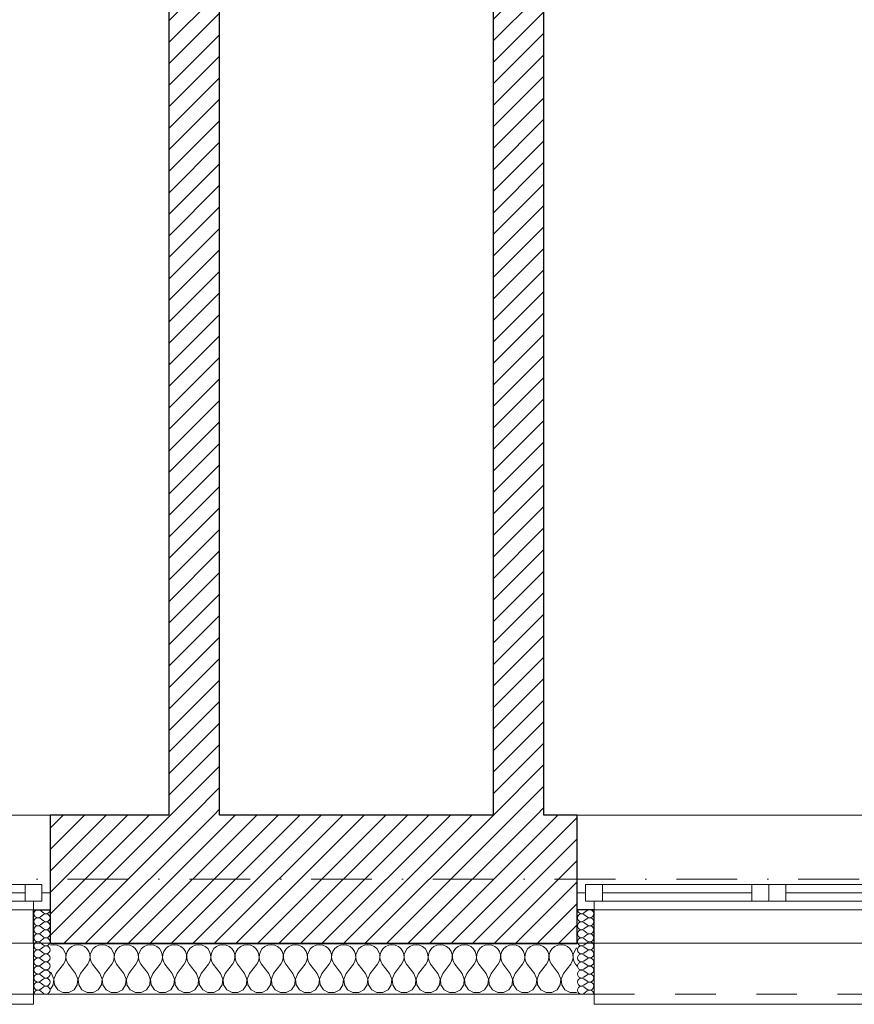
# Model space of a CAD drawing. Header units: millimetres. Extents: x -140780 to 266886, y -104422 to 233759.
# Tile 88 of 104: x 219899 to 222367, y 106825 to 109738. Entities that reach past the tile are written whole.
import ezdxf

# ---------------------------------------------------------------- set-up
doc = ezdxf.new("R2010")
doc.units = ezdxf.units.MM
doc.header["$MEASUREMENT"] = 0
doc.linetypes.add('Kropki i Kreski', pattern=[360, 180, -90, 0, -90])
doc.linetypes.add('Przerywana', pattern=[240, 120, -120])
for name, color, linetype in [('Konstrukcja - Siatki mod', 7, 'Continuous'), ('KR_INW', 7, 'Continuous'), ('NAPIS_SODON', 7, 'Continuous'), ('Okna ArchiCADa', 7, 'Continuous')]:
    doc.layers.add(name, color=color, linetype=linetype)
doc.layers.add('Konstrukcja - Siatki mod_Nr_pióra__48', color=7, linetype='Continuous', lineweight=15, true_color=0xa80f02)
doc.layers.add('KR_INW_Nr_pióra__102', color=7, linetype='Continuous', lineweight=5, true_color=0xcccccc)
for name, color, linetype, lineweight in [('KR_INW_Nr_pióra__101', 252, 'Continuous', 5), ('KR_INW_Nr_pióra__27', 7, 'Continuous', 25), ('KR_INW_Nr_pióra__47', 7, 'Continuous', 15), ('NAPIS_SODON_Nr_pióra__1', 7, 'Continuous', 13), ('Okna ArchiCADa_Nr_pióra__1', 7, 'Continuous', 13), ('Okna ArchiCADa_Nr_pióra__27', 7, 'Continuous', 25)]:
    doc.layers.add(name, color=color, linetype=linetype, lineweight=lineweight)
pattern_1 = [(45, (0, 0), (-31.819804, 31.819804), [])]

# ---------------------------------------------------------------- blocks, each defined once
blk = doc.blocks.new('Strop_1', base_point=(179225, 121523.3))
at = {"layer": 'NAPIS_SODON_Nr_pióra__1', "linetype": 'Continuous', "flags": 128}
blk.add_lwpolyline([(179225, 121523.3), (179225.9, 107003.8), (250898.3, 107008.3), (250897.4, 121527.8)], close=True, dxfattribs=at)
blk = doc.blocks.new('*X169')
at = {"layer": 'KR_INW_Nr_pióra__102', "linetype": 'Continuous'}
for p, q in [((220000, 107001.6), (219990.2, 107000.2)), ((220009.8, 107000.2), (220000, 107001.6)), ((220071.4, 107001.6), (220061.7, 107000.2)), ((220081.2, 107000.2), (220071.4, 107001.6)), ((220142.9, 107001.6), (220133.1, 107000.2)), ((220152.6, 107000.2), (220142.9, 107001.6)), ((220214.3, 107001.6), (220204.5, 107000.2)), ((220224, 107000.2), (220214.3, 107001.6)), ((220285.7, 107001.6), (220276, 107000.2)), ((220295.5, 107000.2), (220285.7, 107001.6)), ((220357.1, 107001.6), (220347.4, 107000.2)), ((220366.9, 107000.2), (220357.1, 107001.6)), ((220428.6, 107001.6), (220418.8, 107000.2)), ((220438.3, 107000.2), (220428.6, 107001.6)), ((220500, 107001.6), (220490.2, 107000.2)), ((220509.8, 107000.2), (220500, 107001.6)), ((220571.4, 107001.6), (220561.7, 107000.2)), ((220581.2, 107000.2), (220571.4, 107001.6)), ((220642.9, 107001.6), (220633.1, 107000.2)), ((220652.6, 107000.2), (220642.9, 107001.6)), ((220714.3, 107001.6), (220704.5, 107000.2)), ((220724, 107000.2), (220714.3, 107001.6)), ((220785.7, 107001.6), (220776, 107000.2)), ((220795.5, 107000.2), (220785.7, 107001.6)), ((220857.1, 107001.6), (220847.4, 107000.2)), ((220866.9, 107000.2), (220857.1, 107001.6)), ((220928.6, 107001.6), (220918.8, 107000.2)), ((220938.3, 107000.2), (220928.6, 107001.6)), ((221000, 107001.6), (220990.2, 107000.2)), ((221009.8, 107000.2), (221000, 107001.6)), ((221071.4, 107001.6), (221061.7, 107000.2)), ((221081.2, 107000.2), (221071.4, 107001.6)), ((221142.9, 107001.6), (221133.1, 107000.2)), ((221152.6, 107000.2), (221142.9, 107001.6)), ((221214.3, 107001.6), (221204.5, 107000.2)), ((221224, 107000.2), (221214.3, 107001.6)), ((221285.7, 107001.6), (221276, 107000.2)), ((221295.5, 107000.2), (221285.7, 107001.6)), ((221357.1, 107001.6), (221347.4, 107000.2)), ((221366.9, 107000.2), (221357.1, 107001.6)), ((221428.6, 107001.6), (221418.8, 107000.2)), ((221438.3, 107000.2), (221428.6, 107001.6)), ((221500, 107001.6), (221490.2, 107000.2)), ((221509.8, 107000.2), (221500, 107001.6)), ((219990.2, 107000.2), (219989.8, 107000)), ((220018.8, 106996.2), (220009.8, 107000.2)), ((220026.4, 106989.9), (220018.8, 106996.2)), ((220031.9, 106981.8), (220026.4, 106989.9)), ((220035.1, 106972.5), (220031.9, 106981.8)), ((220035.6, 106962.6), (220035.1, 106972.5)), ((220036.3, 106972.5), (220035.9, 106962.6)), ((220039.5, 106981.8), (220036.3, 106972.5)), ((220045.1, 106989.9), (220039.5, 106981.8)), ((220052.7, 106996.2), (220045.1, 106989.9)), ((220061.7, 107000.2), (220052.7, 106996.2)), ((220090.2, 106996.2), (220081.2, 107000.2)), ((220097.8, 106989.9), (220090.2, 106996.2)), ((220103.4, 106981.8), (220097.8, 106989.9)), ((220106.5, 106972.5), (220103.4, 106981.8)), ((220107, 106962.6), (220106.5, 106972.5)), ((220107.8, 106972.5), (220107.3, 106962.6)), ((220110.9, 106981.8), (220107.8, 106972.5)), ((220116.5, 106989.9), (220110.9, 106981.8)), ((220124.1, 106996.2), (220116.5, 106989.9)), ((220133.1, 107000.2), (220124.1, 106996.2)), ((220161.6, 106996.2), (220152.6, 107000.2)), ((220169.2, 106989.9), (220161.6, 106996.2)), ((220174.8, 106981.8), (220169.2, 106989.9)), ((220177.9, 106972.5), (220174.8, 106981.8)), ((220178.4, 106962.6), (220177.9, 106972.5)), ((220179.2, 106972.5), (220178.7, 106962.6)), ((220182.3, 106981.8), (220179.2, 106972.5)), ((220187.9, 106989.9), (220182.3, 106981.8)), ((220195.5, 106996.2), (220187.9, 106989.9)), ((220204.5, 107000.2), (220195.5, 106996.2)), ((220233.1, 106996.2), (220224, 107000.2)), ((220240.6, 106989.9), (220233.1, 106996.2)), ((220246.2, 106981.8), (220240.6, 106989.9)), ((220249.4, 106972.5), (220246.2, 106981.8)), ((220249.9, 106962.6), (220249.4, 106972.5)), ((220250.6, 106972.5), (220250.1, 106962.6)), ((220253.8, 106981.8), (220250.6, 106972.5)), ((220259.4, 106989.9), (220253.8, 106981.8)), ((220266.9, 106996.2), (220259.4, 106989.9)), ((220276, 107000.2), (220266.9, 106996.2)), ((220304.5, 106996.2), (220295.5, 107000.2)), ((220312.1, 106989.9), (220304.5, 106996.2)), ((220317.7, 106981.8), (220312.1, 106989.9)), ((220320.8, 106972.5), (220317.7, 106981.8)), ((220321.3, 106962.6), (220320.8, 106972.5)), ((220322.1, 106972.5), (220321.6, 106962.6)), ((220325.2, 106981.8), (220322.1, 106972.5)), ((220330.8, 106989.9), (220325.2, 106981.8)), ((220338.4, 106996.2), (220330.8, 106989.9)), ((220347.4, 107000.2), (220338.4, 106996.2)), ((220375.9, 106996.2), (220366.9, 107000.2)), ((220383.5, 106989.9), (220375.9, 106996.2)), ((220389.1, 106981.8), (220383.5, 106989.9)), ((220392.2, 106972.5), (220389.1, 106981.8)), ((220392.7, 106962.6), (220392.2, 106972.5)), ((220393.5, 106972.5), (220393, 106962.6)), ((220396.6, 106981.8), (220393.5, 106972.5)), ((220402.2, 106989.9), (220396.6, 106981.8)), ((220409.8, 106996.2), (220402.2, 106989.9)), ((220418.8, 107000.2), (220409.8, 106996.2)), ((220447.3, 106996.2), (220438.3, 107000.2)), ((220454.9, 106989.9), (220447.3, 106996.2)), ((220460.5, 106981.8), (220454.9, 106989.9)), ((220463.7, 106972.5), (220460.5, 106981.8)), ((220464.1, 106962.6), (220463.7, 106972.5)), ((220464.9, 106972.5), (220464.4, 106962.6)), ((220468.1, 106981.8), (220464.9, 106972.5)), ((220473.6, 106989.9), (220468.1, 106981.8)), ((220481.2, 106996.2), (220473.6, 106989.9)), ((220490.2, 107000.2), (220481.2, 106996.2)), ((220518.8, 106996.2), (220509.8, 107000.2)), ((220526.4, 106989.9), (220518.8, 106996.2)), ((220531.9, 106981.8), (220526.4, 106989.9)), ((220535.1, 106972.5), (220531.9, 106981.8)), ((220535.6, 106962.6), (220535.1, 106972.5)), ((220536.3, 106972.5), (220535.9, 106962.6)), ((220539.5, 106981.8), (220536.3, 106972.5)), ((220545.1, 106989.9), (220539.5, 106981.8)), ((220552.7, 106996.2), (220545.1, 106989.9)), ((220561.7, 107000.2), (220552.7, 106996.2)), ((220590.2, 106996.2), (220581.2, 107000.2)), ((220597.8, 106989.9), (220590.2, 106996.2)), ((220603.4, 106981.8), (220597.8, 106989.9)), ((220606.5, 106972.5), (220603.4, 106981.8)), ((220607, 106962.6), (220606.5, 106972.5)), ((220607.8, 106972.5), (220607.3, 106962.6)), ((220610.9, 106981.8), (220607.8, 106972.5)), ((220616.5, 106989.9), (220610.9, 106981.8)), ((220624.1, 106996.2), (220616.5, 106989.9)), ((220633.1, 107000.2), (220624.1, 106996.2)), ((220661.6, 106996.2), (220652.6, 107000.2)), ((220669.2, 106989.9), (220661.6, 106996.2)), ((220674.8, 106981.8), (220669.2, 106989.9)), ((220677.9, 106972.5), (220674.8, 106981.8)), ((220678.4, 106962.6), (220677.9, 106972.5)), ((220679.2, 106972.5), (220678.7, 106962.6)), ((220682.3, 106981.8), (220679.2, 106972.5)), ((220687.9, 106989.9), (220682.3, 106981.8)), ((220695.5, 106996.2), (220687.9, 106989.9)), ((220704.5, 107000.2), (220695.5, 106996.2)), ((220733.1, 106996.2), (220724, 107000.2)), ((220740.6, 106989.9), (220733.1, 106996.2)), ((220746.2, 106981.8), (220740.6, 106989.9)), ((220749.4, 106972.5), (220746.2, 106981.8)), ((220749.9, 106962.6), (220749.4, 106972.5)), ((220750.6, 106972.5), (220750.1, 106962.6)), ((220753.8, 106981.8), (220750.6, 106972.5)), ((220759.4, 106989.9), (220753.8, 106981.8)), ((220766.9, 106996.2), (220759.4, 106989.9)), ((220776, 107000.2), (220766.9, 106996.2)), ((220804.5, 106996.2), (220795.5, 107000.2)), ((220812.1, 106989.9), (220804.5, 106996.2)), ((220817.7, 106981.8), (220812.1, 106989.9)), ((220820.8, 106972.5), (220817.7, 106981.8)), ((220821.3, 106962.6), (220820.8, 106972.5)), ((220822.1, 106972.5), (220821.6, 106962.6)), ((220825.2, 106981.8), (220822.1, 106972.5)), ((220830.8, 106989.9), (220825.2, 106981.8)), ((220838.4, 106996.2), (220830.8, 106989.9)), ((220847.4, 107000.2), (220838.4, 106996.2)), ((220875.9, 106996.2), (220866.9, 107000.2)), ((220883.5, 106989.9), (220875.9, 106996.2)), ((220889.1, 106981.8), (220883.5, 106989.9)), ((220892.2, 106972.5), (220889.1, 106981.8)), ((220892.7, 106962.6), (220892.2, 106972.5)), ((220893.5, 106972.5), (220893, 106962.6)), ((220896.6, 106981.8), (220893.5, 106972.5)), ((220902.2, 106989.9), (220896.6, 106981.8)), ((220909.8, 106996.2), (220902.2, 106989.9)), ((220918.8, 107000.2), (220909.8, 106996.2)), ((220947.3, 106996.2), (220938.3, 107000.2)), ((220954.9, 106989.9), (220947.3, 106996.2)), ((220960.5, 106981.8), (220954.9, 106989.9)), ((220963.7, 106972.5), (220960.5, 106981.8)), ((220964.1, 106962.6), (220963.7, 106972.5)), ((220964.9, 106972.5), (220964.4, 106962.6)), ((220968.1, 106981.8), (220964.9, 106972.5)), ((220973.6, 106989.9), (220968.1, 106981.8)), ((220981.2, 106996.2), (220973.6, 106989.9)), ((220990.2, 107000.2), (220981.2, 106996.2)), ((221018.8, 106996.2), (221009.8, 107000.2)), ((221026.4, 106989.9), (221018.8, 106996.2)), ((221031.9, 106981.8), (221026.4, 106989.9)), ((221035.1, 106972.5), (221031.9, 106981.8)), ((221035.6, 106962.6), (221035.1, 106972.5)), ((221036.3, 106972.5), (221035.9, 106962.6)), ((221039.5, 106981.8), (221036.3, 106972.5)), ((221045.1, 106989.9), (221039.5, 106981.8)), ((221052.7, 106996.2), (221045.1, 106989.9)), ((221061.7, 107000.2), (221052.7, 106996.2)), ((221090.2, 106996.2), (221081.2, 107000.2)), ((221097.8, 106989.9), (221090.2, 106996.2)), ((221103.4, 106981.8), (221097.8, 106989.9)), ((221106.5, 106972.5), (221103.4, 106981.8)), ((221107, 106962.6), (221106.5, 106972.5)), ((221107.8, 106972.5), (221107.3, 106962.6)), ((221110.9, 106981.8), (221107.8, 106972.5)), ((221116.5, 106989.9), (221110.9, 106981.8)), ((221124.1, 106996.2), (221116.5, 106989.9)), ((221133.1, 107000.2), (221124.1, 106996.2)), ((221161.6, 106996.2), (221152.6, 107000.2)), ((221169.2, 106989.9), (221161.6, 106996.2)), ((221174.8, 106981.8), (221169.2, 106989.9)), ((221177.9, 106972.5), (221174.8, 106981.8)), ((221178.4, 106962.6), (221177.9, 106972.5)), ((221179.2, 106972.5), (221178.7, 106962.6)), ((221182.3, 106981.8), (221179.2, 106972.5)), ((221187.9, 106989.9), (221182.3, 106981.8)), ((221195.5, 106996.2), (221187.9, 106989.9)), ((221204.5, 107000.2), (221195.5, 106996.2)), ((221233.1, 106996.2), (221224, 107000.2)), ((221240.6, 106989.9), (221233.1, 106996.2)), ((221246.2, 106981.8), (221240.6, 106989.9)), ((221249.4, 106972.5), (221246.2, 106981.8)), ((221249.9, 106962.6), (221249.4, 106972.5)), ((221250.6, 106972.5), (221250.1, 106962.6)), ((221253.8, 106981.8), (221250.6, 106972.5)), ((221259.4, 106989.9), (221253.8, 106981.8)), ((221266.9, 106996.2), (221259.4, 106989.9)), ((221276, 107000.2), (221266.9, 106996.2)), ((221304.5, 106996.2), (221295.5, 107000.2)), ((221312.1, 106989.9), (221304.5, 106996.2)), ((221317.7, 106981.8), (221312.1, 106989.9)), ((221320.8, 106972.5), (221317.7, 106981.8)), ((221321.3, 106962.6), (221320.8, 106972.5)), ((221322.1, 106972.5), (221321.6, 106962.6)), ((221325.2, 106981.8), (221322.1, 106972.5)), ((221330.8, 106989.9), (221325.2, 106981.8)), ((221338.4, 106996.2), (221330.8, 106989.9)), ((221347.4, 107000.2), (221338.4, 106996.2)), ((221375.9, 106996.2), (221366.9, 107000.2)), ((221383.5, 106989.9), (221375.9, 106996.2)), ((221389.1, 106981.8), (221383.5, 106989.9)), ((221392.2, 106972.5), (221389.1, 106981.8)), ((221392.7, 106962.6), (221392.2, 106972.5)), ((221393.5, 106972.5), (221393, 106962.6)), ((221396.6, 106981.8), (221393.5, 106972.5)), ((221402.2, 106989.9), (221396.6, 106981.8)), ((221409.8, 106996.2), (221402.2, 106989.9)), ((221418.8, 107000.2), (221409.8, 106996.2)), ((221447.3, 106996.2), (221438.3, 107000.2)), ((221454.9, 106989.9), (221447.3, 106996.2)), ((221460.5, 106981.8), (221454.9, 106989.9)), ((221463.7, 106972.5), (221460.5, 106981.8)), ((221464.1, 106962.6), (221463.7, 106972.5)), ((221464.9, 106972.5), (221464.4, 106962.6)), ((221468.1, 106981.8), (221464.9, 106972.5)), ((221473.6, 106989.9), (221468.1, 106981.8)), ((221481.2, 106996.2), (221473.6, 106989.9)), ((221490.2, 107000.2), (221481.2, 106996.2)), ((221518.8, 106996.2), (221509.8, 107000.2)), ((221526.4, 106989.9), (221518.8, 106996.2)), ((221531.9, 106981.8), (221526.4, 106989.9)), ((221535.1, 106972.5), (221531.9, 106981.8)), ((221535.6, 106962.6), (221535.1, 106972.5)), ((221536.3, 106972.5), (221535.9, 106962.6)), ((221539.5, 106981.8), (221536.3, 106972.5)), ((221545.1, 106989.9), (221539.5, 106981.8)), ((221547.7, 106992.1), (221545.1, 106989.9)), ((220007.1, 106915.9), (220028.6, 106944.4)), ((220028.6, 106944.4), (220033.3, 106953.1)), ((220033.3, 106953.1), (220035.6, 106962.6)), ((220035.9, 106962.6), (220038.1, 106953.1)), ((220038.1, 106953.1), (220042.9, 106944.4)), ((220064.3, 106915.9), (220042.9, 106944.4)), ((220078.6, 106915.9), (220100, 106944.4)), ((220100, 106944.4), (220104.8, 106953.1)), ((220104.8, 106953.1), (220107, 106962.6)), ((220107.3, 106962.6), (220109.5, 106953.1)), ((220109.5, 106953.1), (220114.3, 106944.4)), ((220135.7, 106915.9), (220114.3, 106944.4)), ((220150, 106915.9), (220171.4, 106944.4)), ((220171.4, 106944.4), (220176.2, 106953.1)), ((220176.2, 106953.1), (220178.4, 106962.6)), ((220178.7, 106962.6), (220180.9, 106953.1)), ((220180.9, 106953.1), (220185.7, 106944.4)), ((220207.1, 106915.9), (220185.7, 106944.4)), ((220221.4, 106915.9), (220242.9, 106944.4)), ((220242.9, 106944.4), (220247.6, 106953.1)), ((220247.6, 106953.1), (220249.9, 106962.6)), ((220250.1, 106962.6), (220252.4, 106953.1)), ((220252.4, 106953.1), (220257.1, 106944.4)), ((220278.6, 106915.9), (220257.1, 106944.4)), ((220292.9, 106915.9), (220314.3, 106944.4)), ((220314.3, 106944.4), (220319.1, 106953.1)), ((220319.1, 106953.1), (220321.3, 106962.6)), ((220321.6, 106962.6), (220323.8, 106953.1)), ((220323.8, 106953.1), (220328.6, 106944.4)), ((220350, 106915.9), (220328.6, 106944.4)), ((220364.3, 106915.9), (220385.7, 106944.4)), ((220385.7, 106944.4), (220390.5, 106953.1)), ((220390.5, 106953.1), (220392.7, 106962.6)), ((220393, 106962.6), (220395.2, 106953.1)), ((220395.2, 106953.1), (220400, 106944.4)), ((220421.4, 106915.9), (220400, 106944.4)), ((220435.7, 106915.9), (220457.1, 106944.4)), ((220457.1, 106944.4), (220461.9, 106953.1)), ((220461.9, 106953.1), (220464.1, 106962.6)), ((220464.4, 106962.6), (220466.7, 106953.1)), ((220466.7, 106953.1), (220471.4, 106944.4)), ((220492.9, 106915.9), (220471.4, 106944.4)), ((220507.1, 106915.9), (220528.6, 106944.4)), ((220528.6, 106944.4), (220533.3, 106953.1)), ((220533.3, 106953.1), (220535.6, 106962.6)), ((220535.9, 106962.6), (220538.1, 106953.1)), ((220538.1, 106953.1), (220542.9, 106944.4)), ((220564.3, 106915.9), (220542.9, 106944.4)), ((220578.6, 106915.9), (220600, 106944.4)), ((220600, 106944.4), (220604.8, 106953.1)), ((220604.8, 106953.1), (220607, 106962.6)), ((220607.3, 106962.6), (220609.5, 106953.1)), ((220609.5, 106953.1), (220614.3, 106944.4)), ((220635.7, 106915.9), (220614.3, 106944.4)), ((220650, 106915.9), (220671.4, 106944.4)), ((220671.4, 106944.4), (220676.2, 106953.1)), ((220676.2, 106953.1), (220678.4, 106962.6)), ((220678.7, 106962.6), (220680.9, 106953.1)), ((220680.9, 106953.1), (220685.7, 106944.4)), ((220707.1, 106915.9), (220685.7, 106944.4)), ((220721.4, 106915.9), (220742.9, 106944.4)), ((220742.9, 106944.4), (220747.6, 106953.1)), ((220747.6, 106953.1), (220749.9, 106962.6)), ((220750.1, 106962.6), (220752.4, 106953.1)), ((220752.4, 106953.1), (220757.1, 106944.4)), ((220778.6, 106915.9), (220757.1, 106944.4)), ((220792.9, 106915.9), (220814.3, 106944.4)), ((220814.3, 106944.4), (220819.1, 106953.1)), ((220819.1, 106953.1), (220821.3, 106962.6)), ((220821.6, 106962.6), (220823.8, 106953.1)), ((220823.8, 106953.1), (220828.6, 106944.4)), ((220850, 106915.9), (220828.6, 106944.4)), ((220864.3, 106915.9), (220885.7, 106944.4)), ((220885.7, 106944.4), (220890.5, 106953.1)), ((220890.5, 106953.1), (220892.7, 106962.6)), ((220893, 106962.6), (220895.2, 106953.1)), ((220895.2, 106953.1), (220900, 106944.4)), ((220921.4, 106915.9), (220900, 106944.4)), ((220935.7, 106915.9), (220957.1, 106944.4)), ((220957.1, 106944.4), (220961.9, 106953.1)), ((220961.9, 106953.1), (220964.1, 106962.6)), ((220964.4, 106962.6), (220966.7, 106953.1)), ((220966.7, 106953.1), (220971.4, 106944.4)), ((220992.9, 106915.9), (220971.4, 106944.4)), ((221007.1, 106915.9), (221028.6, 106944.4)), ((221028.6, 106944.4), (221033.3, 106953.1)), ((221033.3, 106953.1), (221035.6, 106962.6)), ((221035.9, 106962.6), (221038.1, 106953.1)), ((221038.1, 106953.1), (221042.9, 106944.4)), ((221064.3, 106915.9), (221042.9, 106944.4)), ((221078.6, 106915.9), (221100, 106944.4)), ((221100, 106944.4), (221104.8, 106953.1)), ((221104.8, 106953.1), (221107, 106962.6)), ((221107.3, 106962.6), (221109.5, 106953.1)), ((221109.5, 106953.1), (221114.3, 106944.4)), ((221135.7, 106915.9), (221114.3, 106944.4)), ((221150, 106915.9), (221171.4, 106944.4)), ((221171.4, 106944.4), (221176.2, 106953.1)), ((221176.2, 106953.1), (221178.4, 106962.6)), ((221178.7, 106962.6), (221180.9, 106953.1)), ((221180.9, 106953.1), (221185.7, 106944.4)), ((221207.1, 106915.9), (221185.7, 106944.4)), ((221221.4, 106915.9), (221242.9, 106944.4)), ((221242.9, 106944.4), (221247.6, 106953.1)), ((221247.6, 106953.1), (221249.9, 106962.6)), ((221250.1, 106962.6), (221252.4, 106953.1)), ((221252.4, 106953.1), (221257.1, 106944.4)), ((221278.6, 106915.9), (221257.1, 106944.4)), ((221292.9, 106915.9), (221314.3, 106944.4)), ((221314.3, 106944.4), (221319.1, 106953.1)), ((221319.1, 106953.1), (221321.3, 106962.6)), ((221321.6, 106962.6), (221323.8, 106953.1)), ((221323.8, 106953.1), (221328.6, 106944.4)), ((221350, 106915.9), (221328.6, 106944.4)), ((221364.3, 106915.9), (221385.7, 106944.4)), ((221385.7, 106944.4), (221390.5, 106953.1)), ((221390.5, 106953.1), (221392.7, 106962.6)), ((221393, 106962.6), (221395.2, 106953.1)), ((221395.2, 106953.1), (221400, 106944.4)), ((221421.4, 106915.9), (221400, 106944.4)), ((221435.7, 106915.9), (221457.1, 106944.4)), ((221457.1, 106944.4), (221461.9, 106953.1)), ((221461.9, 106953.1), (221464.1, 106962.6)), ((221464.4, 106962.6), (221466.7, 106953.1)), ((221466.7, 106953.1), (221471.4, 106944.4)), ((221492.9, 106915.9), (221471.4, 106944.4)), ((221507.1, 106915.9), (221528.6, 106944.4)), ((221528.6, 106944.4), (221533.3, 106953.1)), ((221533.3, 106953.1), (221535.6, 106962.6)), ((221535.9, 106962.6), (221538.1, 106953.1)), ((221538.1, 106953.1), (221542.9, 106944.4)), ((221547.7, 106938), (221542.9, 106944.4)), ((219992.9, 106915.9), (219989.8, 106919.9)), ((219999.6, 106899.8), (219992.9, 106915.9)), ((220007.1, 106915.9), (220000.4, 106899.8)), ((220071, 106899.8), (220064.3, 106915.9)), ((220078.6, 106915.9), (220071.8, 106899.8)), ((220142.4, 106899.8), (220135.7, 106915.9)), ((220150, 106915.9), (220143.3, 106899.8)), ((220213.9, 106899.8), (220207.1, 106915.9)), ((220221.4, 106915.9), (220214.7, 106899.8)), ((220285.3, 106899.8), (220278.6, 106915.9)), ((220292.9, 106915.9), (220286.1, 106899.8)), ((220356.7, 106899.8), (220350, 106915.9)), ((220364.3, 106915.9), (220357.6, 106899.8)), ((220428.2, 106899.8), (220421.4, 106915.9)), ((220435.7, 106915.9), (220429, 106899.8)), ((220499.6, 106899.8), (220492.9, 106915.9)), ((220507.1, 106915.9), (220500.4, 106899.8)), ((220571, 106899.8), (220564.3, 106915.9)), ((220578.6, 106915.9), (220571.8, 106899.8)), ((220642.4, 106899.8), (220635.7, 106915.9)), ((220650, 106915.9), (220643.3, 106899.8)), ((220713.9, 106899.8), (220707.1, 106915.9)), ((220721.4, 106915.9), (220714.7, 106899.8)), ((220785.3, 106899.8), (220778.6, 106915.9)), ((220792.9, 106915.9), (220786.1, 106899.8)), ((220856.7, 106899.8), (220850, 106915.9)), ((220864.3, 106915.9), (220857.6, 106899.8)), ((220928.2, 106899.8), (220921.4, 106915.9)), ((220935.7, 106915.9), (220929, 106899.8)), ((220999.6, 106899.8), (220992.9, 106915.9)), ((221007.1, 106915.9), (221000.4, 106899.8)), ((221071, 106899.8), (221064.3, 106915.9)), ((221078.6, 106915.9), (221071.8, 106899.8)), ((221142.4, 106899.8), (221135.7, 106915.9)), ((221150, 106915.9), (221143.3, 106899.8)), ((221213.9, 106899.8), (221207.1, 106915.9)), ((221221.4, 106915.9), (221214.7, 106899.8)), ((221285.3, 106899.8), (221278.6, 106915.9)), ((221292.9, 106915.9), (221286.1, 106899.8)), ((221356.7, 106899.8), (221350, 106915.9)), ((221364.3, 106915.9), (221357.6, 106899.8)), ((221428.2, 106899.8), (221421.4, 106915.9)), ((221435.7, 106915.9), (221429, 106899.8)), ((221499.6, 106899.8), (221492.9, 106915.9)), ((221507.1, 106915.9), (221500.4, 106899.8)), ((219997.9, 106882.5), (219999.6, 106899.8)), ((220000.4, 106899.8), (220002.1, 106882.5)), ((220069.4, 106882.5), (220071, 106899.8)), ((220071.8, 106899.8), (220073.5, 106882.5)), ((220140.8, 106882.5), (220142.4, 106899.8)), ((220143.3, 106899.8), (220144.9, 106882.5)), ((220212.2, 106882.5), (220213.9, 106899.8)), ((220214.7, 106899.8), (220216.3, 106882.5)), ((220283.7, 106882.5), (220285.3, 106899.8)), ((220286.1, 106899.8), (220287.8, 106882.5)), ((220355.1, 106882.5), (220356.7, 106899.8)), ((220357.6, 106899.8), (220359.2, 106882.5)), ((220426.5, 106882.5), (220428.2, 106899.8)), ((220429, 106899.8), (220430.6, 106882.5)), ((220497.9, 106882.5), (220499.6, 106899.8)), ((220500.4, 106899.8), (220502.1, 106882.5)), ((220569.4, 106882.5), (220571, 106899.8)), ((220571.8, 106899.8), (220573.5, 106882.5)), ((220640.8, 106882.5), (220642.4, 106899.8)), ((220643.3, 106899.8), (220644.9, 106882.5)), ((220712.2, 106882.5), (220713.9, 106899.8)), ((220714.7, 106899.8), (220716.3, 106882.5)), ((220783.7, 106882.5), (220785.3, 106899.8)), ((220786.1, 106899.8), (220787.8, 106882.5)), ((220855.1, 106882.5), (220856.7, 106899.8)), ((220857.6, 106899.8), (220859.2, 106882.5)), ((220926.5, 106882.5), (220928.2, 106899.8)), ((220929, 106899.8), (220930.6, 106882.5)), ((220997.9, 106882.5), (220999.6, 106899.8)), ((221000.4, 106899.8), (221002.1, 106882.5)), ((221069.4, 106882.5), (221071, 106899.8)), ((221071.8, 106899.8), (221073.5, 106882.5)), ((221140.8, 106882.5), (221142.4, 106899.8)), ((221143.3, 106899.8), (221144.9, 106882.5)), ((221212.2, 106882.5), (221213.9, 106899.8)), ((221214.7, 106899.8), (221216.3, 106882.5)), ((221283.7, 106882.5), (221285.3, 106899.8)), ((221286.1, 106899.8), (221287.8, 106882.5)), ((221355.1, 106882.5), (221356.7, 106899.8)), ((221357.6, 106899.8), (221359.2, 106882.5)), ((221426.5, 106882.5), (221428.2, 106899.8)), ((221429, 106899.8), (221430.6, 106882.5)), ((221497.9, 106882.5), (221499.6, 106899.8)), ((221500.4, 106899.8), (221502.1, 106882.5)), ((219989.8, 106870.3), (219997.9, 106882.5)), ((220002.1, 106882.5), (220011.7, 106868)), ((220011.7, 106868), (220027, 106859.8)), ((220027, 106859.8), (220044.4, 106859.8)), ((220044.4, 106859.8), (220059.7, 106868)), ((220059.7, 106868), (220069.4, 106882.5)), ((220073.5, 106882.5), (220083.1, 106868)), ((220083.1, 106868), (220098.4, 106859.8)), ((220098.4, 106859.8), (220115.8, 106859.8)), ((220115.8, 106859.8), (220131.2, 106868)), ((220131.2, 106868), (220140.8, 106882.5)), ((220144.9, 106882.5), (220154.5, 106868)), ((220154.5, 106868), (220169.9, 106859.8)), ((220169.9, 106859.8), (220187.3, 106859.8)), ((220187.3, 106859.8), (220202.6, 106868)), ((220202.6, 106868), (220212.2, 106882.5)), ((220216.3, 106882.5), (220226, 106868)), ((220226, 106868), (220241.3, 106859.8)), ((220241.3, 106859.8), (220258.7, 106859.8)), ((220258.7, 106859.8), (220274, 106868)), ((220274, 106868), (220283.7, 106882.5)), ((220287.8, 106882.5), (220297.4, 106868)), ((220297.4, 106868), (220312.7, 106859.8)), ((220312.7, 106859.8), (220330.1, 106859.8)), ((220330.1, 106859.8), (220345.5, 106868)), ((220345.5, 106868), (220355.1, 106882.5)), ((220359.2, 106882.5), (220368.8, 106868)), ((220368.8, 106868), (220384.2, 106859.8)), ((220384.2, 106859.8), (220401.6, 106859.8)), ((220401.6, 106859.8), (220416.9, 106868)), ((220416.9, 106868), (220426.5, 106882.5)), ((220430.6, 106882.5), (220440.3, 106868)), ((220440.3, 106868), (220455.6, 106859.8)), ((220455.6, 106859.8), (220473, 106859.8)), ((220473, 106859.8), (220488.3, 106868)), ((220488.3, 106868), (220497.9, 106882.5)), ((220502.1, 106882.5), (220511.7, 106868)), ((220511.7, 106868), (220527, 106859.8)), ((220527, 106859.8), (220544.4, 106859.8)), ((220544.4, 106859.8), (220559.7, 106868)), ((220559.7, 106868), (220569.4, 106882.5)), ((220573.5, 106882.5), (220583.1, 106868)), ((220583.1, 106868), (220598.4, 106859.8)), ((220598.4, 106859.8), (220615.8, 106859.8)), ((220615.8, 106859.8), (220631.2, 106868)), ((220631.2, 106868), (220640.8, 106882.5)), ((220644.9, 106882.5), (220654.5, 106868)), ((220654.5, 106868), (220669.9, 106859.8)), ((220669.9, 106859.8), (220687.3, 106859.8)), ((220687.3, 106859.8), (220702.6, 106868)), ((220702.6, 106868), (220712.2, 106882.5)), ((220716.3, 106882.5), (220726, 106868)), ((220726, 106868), (220741.3, 106859.8)), ((220741.3, 106859.8), (220758.7, 106859.8)), ((220758.7, 106859.8), (220774, 106868)), ((220774, 106868), (220783.7, 106882.5)), ((220787.8, 106882.5), (220797.4, 106868)), ((220797.4, 106868), (220812.7, 106859.8)), ((220812.7, 106859.8), (220830.1, 106859.8)), ((220830.1, 106859.8), (220845.5, 106868)), ((220845.5, 106868), (220855.1, 106882.5)), ((220859.2, 106882.5), (220868.8, 106868)), ((220868.8, 106868), (220884.2, 106859.8)), ((220884.2, 106859.8), (220901.6, 106859.8)), ((220901.6, 106859.8), (220916.9, 106868)), ((220916.9, 106868), (220926.5, 106882.5)), ((220930.6, 106882.5), (220940.3, 106868)), ((220940.3, 106868), (220955.6, 106859.8)), ((220955.6, 106859.8), (220973, 106859.8)), ((220973, 106859.8), (220988.3, 106868)), ((220988.3, 106868), (220997.9, 106882.5)), ((221002.1, 106882.5), (221011.7, 106868)), ((221011.7, 106868), (221027, 106859.8)), ((221027, 106859.8), (221044.4, 106859.8)), ((221044.4, 106859.8), (221059.7, 106868)), ((221059.7, 106868), (221069.4, 106882.5)), ((221073.5, 106882.5), (221083.1, 106868)), ((221083.1, 106868), (221098.4, 106859.8)), ((221098.4, 106859.8), (221115.8, 106859.8)), ((221115.8, 106859.8), (221131.2, 106868)), ((221131.2, 106868), (221140.8, 106882.5)), ((221144.9, 106882.5), (221154.5, 106868)), ((221154.5, 106868), (221169.9, 106859.8)), ((221169.9, 106859.8), (221187.3, 106859.8)), ((221187.3, 106859.8), (221202.6, 106868)), ((221202.6, 106868), (221212.2, 106882.5)), ((221216.3, 106882.5), (221226, 106868)), ((221226, 106868), (221241.3, 106859.8)), ((221241.3, 106859.8), (221258.7, 106859.8)), ((221258.7, 106859.8), (221274, 106868)), ((221274, 106868), (221283.7, 106882.5)), ((221287.8, 106882.5), (221297.4, 106868)), ((221297.4, 106868), (221312.7, 106859.8)), ((221312.7, 106859.8), (221330.1, 106859.8)), ((221330.1, 106859.8), (221345.5, 106868)), ((221345.5, 106868), (221355.1, 106882.5)), ((221359.2, 106882.5), (221368.8, 106868)), ((221368.8, 106868), (221384.2, 106859.8)), ((221384.2, 106859.8), (221401.6, 106859.8)), ((221401.6, 106859.8), (221416.9, 106868)), ((221416.9, 106868), (221426.5, 106882.5)), ((221430.6, 106882.5), (221440.3, 106868)), ((221440.3, 106868), (221455.6, 106859.8)), ((221455.6, 106859.8), (221473, 106859.8)), ((221473, 106859.8), (221488.3, 106868)), ((221488.3, 106868), (221497.9, 106882.5)), ((221502.1, 106882.5), (221511.7, 106868)), ((221511.7, 106868), (221527, 106859.8)), ((221527, 106859.8), (221544.4, 106859.8)), ((221544.4, 106859.8), (221547.7, 106861.5))]:
    blk.add_line(p, q, dxfattribs=at)
blk = doc.blocks.new('*X211')
at = {"layer": 'KR_INW_Nr_pióra__102', "linetype": 'Continuous'}
for p, q in [((219969.6, 107095.6), (219960, 107102.8)), ((219969.6, 107090.9), (219960, 107083.7)), ((219969.6, 107071.8), (219960, 107079)), ((219969.6, 107067), (219960, 107059.9)), ((219969.6, 107048), (219960, 107055.1)), ((219969.6, 107043.2), (219960, 107036.1)), ((219969.6, 107024.2), (219960, 107031.3)), ((219969.6, 107019.4), (219960, 107012.3)), ((219969.6, 107000.4), (219960, 107007.5)), ((219969.6, 106995.6), (219960, 106988.5)), ((219969.6, 106976.6), (219960, 106983.7)), ((219969.6, 106971.8), (219960, 106964.7)), ((219969.6, 106952.8), (219960, 106959.9)), ((219969.6, 106948), (219960, 106940.9)), ((219969.6, 106929), (219960, 106936.1)), ((219969.6, 106924.2), (219960, 106917)), ((219969.6, 106905.1), (219960, 106912.3)), ((219969.6, 106900.4), (219960, 106893.2)), ((219969.6, 106881.3), (219960, 106888.5)), ((219969.6, 106876.6), (219960, 106869.4)), ((219969.6, 106857.5), (219960, 106864.7))]:
    blk.add_line(p, q, dxfattribs=at)
for centre, start, end in [((219952.9, 107093.2), 53.1301, 180), ((219952.9, 107093.2), 180, 306.8699), ((219976.7, 107105.1), 233.1301, 0), ((219976.7, 107081.3), 233.1301, 126.8699), ((219952.9, 107069.4), 53.1301, 180), ((219952.9, 107069.4), 180, 306.8699), ((219976.7, 107057.5), 233.1301, 126.8699), ((219952.9, 107045.6), 53.1301, 180), ((219952.9, 107045.6), 180, 306.8699), ((219952.9, 107021.8), 53.1301, 180), ((219976.7, 107033.7), 233.1301, 126.8699), ((219952.9, 107021.8), 180, 306.8699), ((219952.9, 106998), 53.1301, 180), ((219976.7, 107009.9), 233.1301, 126.8699), ((219952.9, 106998), 180, 306.8699), ((219952.9, 106974.2), 53.1301, 180), ((219952.9, 106974.2), 180, 306.8699), ((219976.7, 106986.1), 233.1301, 126.8699), ((219976.7, 106962.3), 233.1301, 126.8699), ((219952.9, 106950.4), 53.1301, 180), ((219952.9, 106950.4), 180, 306.8699), ((219976.7, 106938.5), 233.1301, 126.8699), ((219952.9, 106926.6), 53.1301, 180), ((219952.9, 106926.6), 180, 306.8699), ((219952.9, 106902.8), 53.1301, 180), ((219976.7, 106914.7), 233.1301, 126.8699), ((219952.9, 106902.8), 180, 306.8699), ((219952.9, 106879), 53.1301, 180), ((219976.7, 106890.9), 233.1301, 126.8699), ((219952.9, 106879), 180, 306.8699), ((219952.9, 106855.1), 53.1301, 180), ((219976.7, 106867), 233.1301, 126.8699)]:
    blk.add_arc(centre, 11.9, start, end, dxfattribs=at)
blk = doc.blocks.new('*X212')
at = {"layer": 'KR_INW_Nr_pióra__102', "linetype": 'Continuous'}
for p, q in [((221567.9, 107095.6), (221577.4, 107102.8)), ((221567.9, 107090.9), (221577.4, 107083.7)), ((221567.9, 107071.8), (221577.4, 107079)), ((221567.9, 107067), (221577.4, 107059.9)), ((221567.9, 107048), (221577.4, 107055.1)), ((221567.9, 107043.2), (221577.4, 107036.1)), ((221567.9, 107024.2), (221577.4, 107031.3)), ((221567.9, 107019.4), (221577.4, 107012.3)), ((221567.9, 107000.4), (221577.4, 107007.5)), ((221567.9, 106995.6), (221577.4, 106988.5)), ((221567.9, 106976.6), (221577.4, 106983.7)), ((221567.9, 106971.8), (221577.4, 106964.7)), ((221567.9, 106952.8), (221577.4, 106959.9)), ((221567.9, 106948), (221577.4, 106940.9)), ((221567.9, 106929), (221577.4, 106936.1)), ((221567.9, 106924.2), (221577.4, 106917)), ((221567.9, 106905.1), (221577.4, 106912.3)), ((221567.9, 106900.4), (221577.4, 106893.2)), ((221567.9, 106881.3), (221577.4, 106888.5)), ((221567.9, 106876.6), (221577.4, 106869.4)), ((221567.9, 106857.5), (221577.4, 106864.7))]:
    blk.add_line(p, q, dxfattribs=at)
for centre, start, end in [((221560.8, 107105.1), 180, 306.8699), ((221560.8, 107081.3), 53.1301, 306.8699), ((221584.6, 107093.2), 0, 126.8699), ((221584.6, 107093.2), 233.1301, 0), ((221560.8, 107057.5), 53.1301, 306.8699), ((221584.6, 107069.4), 0, 126.8699), ((221584.6, 107069.4), 233.1301, 0), ((221560.8, 107033.7), 53.1301, 306.8699), ((221584.6, 107045.6), 0, 126.8699), ((221584.6, 107045.6), 233.1301, 0), ((221584.6, 107021.8), 0, 126.8699), ((221560.8, 107009.9), 53.1301, 306.8699), ((221584.6, 107021.8), 233.1301, 0), ((221584.6, 106998), 0, 126.8699), ((221560.8, 106986.1), 53.1301, 306.8699), ((221560.8, 106962.3), 53.1301, 306.8699), ((221584.6, 106998), 233.1301, 0), ((221584.6, 106974.2), 0, 126.8699), ((221584.6, 106974.2), 233.1301, 0), ((221560.8, 106938.5), 53.1301, 306.8699), ((221584.6, 106950.4), 0, 126.8699), ((221584.6, 106950.4), 233.1301, 0), ((221560.8, 106914.7), 53.1301, 306.8699), ((221584.6, 106926.6), 0, 126.8699), ((221584.6, 106926.6), 233.1301, 0), ((221584.6, 106902.8), 0, 126.8699), ((221560.8, 106890.9), 53.1301, 306.8699), ((221584.6, 106902.8), 233.1301, 0), ((221584.6, 106879), 0, 126.8699), ((221560.8, 106867), 53.1301, 306.8699), ((221584.6, 106879), 233.1301, 0), ((221584.6, 106855.1), 0, 126.8699)]:
    blk.add_arc(centre, 11.9, start, end, dxfattribs=at)
blk = doc.blocks.new('Okno dwuskrzydłowe 19_5')
at = {"layer": 'Okna ArchiCADa_Nr_pióra__1', "linetype": 'Continuous'}
for p, q in [((-566.8, 230), (566.8, 230)), ((-566.8, 0), (-541.8, 0)), ((-541.8, 25), (-491.8, 25)), ((-541.8, -25), (-541.8, 25)), ((-541.8, 0), (-541.8, -25)), ((-491.8, 25), (-50, 25)), ((-491.8, 25), (-491.8, -25)), ((-491.8, 25), (-50, 25)), ((-491.8, 0), (-50, 0)), ((-50, -25), (-50, 25)), ((-50, 25), (0, 25)), ((0, 25), (0, -25)), ((0, 25), (50, 25)), ((0, -25), (0, 25)), ((50, 25), (491.8, 25)), ((50, 25), (50, -25)), ((50, 25), (491.8, 25)), ((50, 0), (491.8, 0)), ((491.8, -25), (491.8, 25)), ((491.8, 25), (541.8, 25)), ((541.8, 25), (541.8, -25)), ((541.8, -25), (541.8, 0)), ((541.8, 0), (566.8, 0)), ((-541.8, -25), (-516.8, -25)), ((-491.8, -25), (-541.8, -25)), ((-516.8, -25), (-516.8, -50)), ((-50, -25), (-491.8, -25)), ((0, -25), (-50, -25)), ((50, -25), (0, -25)), ((491.8, -25), (50, -25)), ((541.8, -25), (491.8, -25)), ((516.8, -50), (516.8, -25)), ((516.8, -25), (541.8, -25)), ((-516.8, -50), (-566.8, -50)), ((0, -50), (-516.8, -50)), ((516.8, -50), (0, -50)), ((566.8, -50), (516.8, -50)), ((-516.8, -300), (-516.8, -330)), ((516.8, -330), (516.8, -300)), ((-516.8, -330), (516.8, -330))]:
    blk.add_line(p, q, dxfattribs=at)
at = {"layer": 'Okna ArchiCADa_Nr_pióra__1', "linetype": 'Przerywana'}
blk.add_line((-516.8, -300), (516.8, -300), dxfattribs=at)
at = {"layer": 'Okna ArchiCADa_Nr_pióra__27', "linetype": 'Continuous'}
for p, q in [((-566.8, -50), (-566.8, 0)), ((566.8, -50), (566.8, 0)), ((-516.8, -50), (-566.8, -50)), ((516.8, -50), (566.8, -50))]:
    blk.add_line(p, q, dxfattribs=at)
blk = doc.blocks.new('Ściana_3', base_point=(179075.1, 106855.1))
at = {"layer": 'KR_INW_Nr_pióra__101', "linetype": 'Continuous'}
h = blk.add_hatch(dxfattribs=at)
h.set_pattern_fill('Cegła_licówka', color=256, style=0, pattern_type=2)
h.set_pattern_definition(pattern_1)
h.paths.add_polyline_path([(221547.7, 107385.1), (219989.8, 107385.1), (219989.8, 107155.1), (219989.8, 107105.1), (219989.8, 107005.1), (221547.7, 107005.1), (221547.7, 107105.1), (221547.7, 107155.1)])
at = {"layer": 'KR_INW_Nr_pióra__27', "linetype": 'Continuous'}
for p, q in [((219989.8, 107155.1), (219989.8, 107385.1)), ((221547.7, 107155.1), (221547.7, 107385.1)), ((219989.8, 107105.1), (219989.8, 107155.1)), ((221547.7, 107105.1), (221547.7, 107155.1)), ((219939.8, 107005.1), (219939.8, 107105.1)), ((219939.8, 107105.1), (219989.8, 107105.1)), ((219989.8, 107005.1), (219989.8, 107105.1)), ((221547.7, 107005.1), (221547.7, 107105.1)), ((221597.7, 107105.1), (221547.7, 107105.1)), ((221597.7, 107005.1), (221597.7, 107105.1)), ((219989.8, 107005.1), (221547.7, 107005.1))]:
    blk.add_line(p, q, dxfattribs=at)
at = {"layer": 'KR_INW_Nr_pióra__27', "linetype": 'Continuous', "flags": 128}
for points in [[(220340.3, 107385.1), (219989.8, 107385.1)], [(221299.3, 107385.1), (220490.3, 107385.1)], [(221547.7, 107385.1), (221449.3, 107385.1)]]:
    blk.add_lwpolyline(points, dxfattribs=at)
at = {"layer": 'KR_INW_Nr_pióra__47', "linetype": 'Continuous'}
for p, q in [((219989.8, 107105.1), (219939.8, 107105.1)), ((219939.8, 107105.1), (219939.8, 106855.1)), ((221547.7, 107105.1), (221597.7, 107105.1)), ((221597.7, 107105.1), (221597.7, 106855.1)), ((219939.8, 106855.1), (219939.8, 107005.1)), ((221597.7, 106855.1), (221597.7, 107005.1)), ((219989.8, 106855.1), (219939.8, 106855.1)), ((221547.7, 106855.1), (221597.7, 106855.1))]:
    blk.add_line(p, q, dxfattribs=at)
at = {"layer": 'KR_INW_Nr_pióra__47', "linetype": 'Continuous', "flags": 128}
blk.add_lwpolyline([(219989.8, 106855.1), (221547.7, 106855.1)], dxfattribs=at)
at = {"layer": 'KR_INW'}
for name in ['*X211', '*X212', '*X169']:
    blk.add_blockref(name, (0, 0), dxfattribs=at)
at = {"layer": 'Okna ArchiCADa', "color": 21, "linetype": 'Continuous', "lineweight": 13, "true_color": 0xff9955, "zscale": 1000}
for p in [(219423.1, 107155.1), (222114.4, 107155.1)]:
    blk.add_blockref('Okno dwuskrzydłowe 19_5', p, dxfattribs=at)
blk = doc.blocks.new('Ściana_61', base_point=(221449.3, 111200.2))
at = {"layer": 'KR_INW_Nr_pióra__101', "linetype": 'Continuous'}
h = blk.add_hatch(dxfattribs=at)
h.set_pattern_fill('Cegła_licówka', color=256, style=0, pattern_type=2)
h.set_pattern_definition(pattern_1)
h.paths.add_polyline_path([(221299.3, 111050.2), (221299.3, 107385.1), (221449.3, 107385.1), (221449.3, 111050.2)])
at = {"layer": 'KR_INW_Nr_pióra__27', "linetype": 'Continuous', "flags": 128}
for points in [[(221299.3, 111050.2), (221299.3, 107385.1)], [(221449.3, 107385.1), (221449.3, 111050.2)]]:
    blk.add_lwpolyline(points, dxfattribs=at)
blk = doc.blocks.new('Ściana_62', base_point=(220340.3, 106855.1))
at = {"layer": 'KR_INW_Nr_pióra__101', "linetype": 'Continuous'}
h = blk.add_hatch(dxfattribs=at)
h.set_pattern_fill('Cegła_licówka', color=256, style=0, pattern_type=2)
h.set_pattern_definition(pattern_1)
h.paths.add_polyline_path([(220490.3, 107385.1), (220490.3, 110134.7), (220340.3, 110284.8), (220340.3, 107385.1)])
at = {"layer": 'KR_INW_Nr_pióra__27', "linetype": 'Continuous', "flags": 128}
for points in [[(220340.3, 110284.8), (220340.3, 107385.1)], [(220490.3, 107385.1), (220490.3, 110134.7)]]:
    blk.add_lwpolyline(points, dxfattribs=at)
blk = doc.blocks.new('Standardowy znacznik siatki_10')
at = {"layer": 'Konstrukcja - Siatki mod_Nr_pióra__48', "linetype": 'Kropki i Kreski'}
blk.add_line((1000, 0), (72912, 0), dxfattribs=at)

msp = doc.modelspace()

# ---------------------------------------------------------------- block references
at = {"layer": 'Konstrukcja - Siatki mod', "color": 8, "linetype": 'Continuous', "lineweight": 13, "zscale": 1000}
msp.add_blockref('Standardowy znacznik siatki_10', (177989.3, 107195.1), dxfattribs=at)
at = {"layer": 'KR_INW'}
for name, p in [('Ściana_61', (221449.3, 111200.2)), ('Ściana_62', (220340.3, 106855.1)), ('Ściana_3', (179075.1, 106855.1))]:
    msp.add_blockref(name, p, dxfattribs=at)
at = {"layer": 'NAPIS_SODON', "linetype": 'Continuous'}
msp.add_blockref('Strop_1', (179225, 121523.3), dxfattribs=at)

doc.saveas('drawing.dxf')
